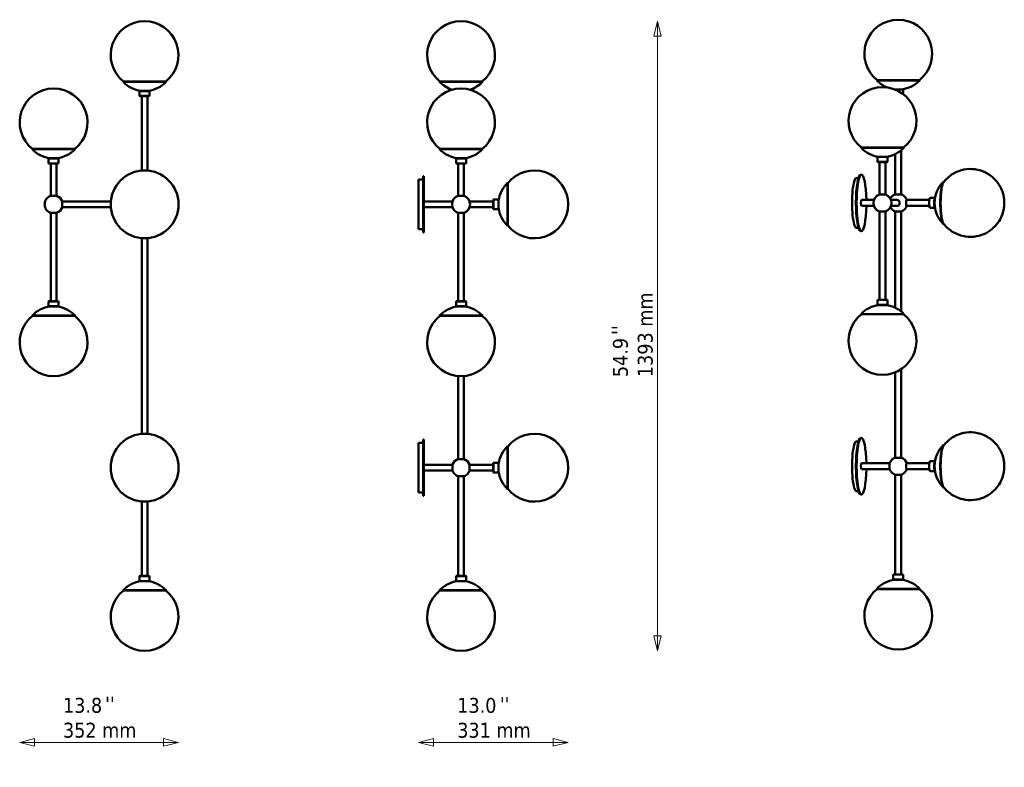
# Model space of a CAD drawing. Header units: millimetres. Extents: x 423 to 2603, y 327 to 1981.
import ezdxf

# ---------------------------------------------------------------- set-up
doc = ezdxf.new("R2010")
doc.units = ezdxf.units.MM
doc.header["$LTSCALE"] = 11
for name, color, linetype, lineweight in [('Symbol (ISO)', 7, 'Continuous', 50), ('Widoczne (ISO)', 7, 'Continuous', 50), ('Wymiar (ISO)', 7, 'Continuous', 18)]:
    doc.layers.add(name, color=color, linetype=linetype, lineweight=lineweight)
doc.styles.add('Tekst notatki (ISO)', font='tahoma.ttf')
doc.dimstyles.new('Domyślne (ISO)', dxfattribs={"dimscale": 11, "dimtxt": 3, "dimasz": 3, "dimexe": 3.175, "dimexo": 0, "dimgap": 0.762, "dimtad": 1, "dimdec": 1, "dimlfac": 0.03937, "dimrnd": 1e-08, "dimzin": 0, "dimdsep": 46, "dimtxsty": 'Tekst notatki (ISO)', "dimblk": 'Filled-1', "dimcen": 0.09, "dimdle": 10, "dimse1": 1, "dimse2": 1, "dimclrd": 256, "dimclre": 256, "dimclrt": 256, "dimadec": 0, "dimazin": 0, "dimtfac": 0.666667, "dimtmove": 0, "dimatfit": 3, "dimfxl": 1, "dimtolj": 1, "dimlwd": 15, "dimlwe": 15, "dimarcsym": 0})

# ---------------------------------------------------------------- blocks, each defined once
blk = doc.blocks.new('Filled-1')
at = {"color": 0}
for p, q in [((0, 0), (-1, 0.25)), ((-1, 0.25), (-1, -0.25)), ((-1, 0), (0, 0)), ((-1, -0.25), (0, 0))]:
    blk.add_line(p, q, dxfattribs=at)
at = {"color": 0, "flags": 128}
blk.add_lwpolyline([(-1, -0.25), (0, 0), (-1, 0.25), (-1, -0.25)], dxfattribs=at)
at = {"color": 0}
blk.add_solid([(-1, -0.25), (0, 0), (-1, 0.25), (-1, -0.25)], dxfattribs=at)
blk = doc.blocks.new('*D4')
at = {"layer": 'Defpoints', "color": 0, "transparency": 16777216}
for p in [(1306.2, 1517.9), (1637.6, 990.1), (1306.2, 382.4)]:
    blk.add_point(p, dxfattribs=at)
at = {"layer": 'Wymiar (ISO)', "lineweight": 15, "transparency": 16777216}
blk.add_line((1604.6, 382.4), (1339.2, 382.4), dxfattribs=at)
at = {"layer": 'Wymiar (ISO)', "lineweight": 15, "transparency": 16777216, "xscale": 33, "yscale": 33, "zscale": 33, "rotation": 180}
blk.add_blockref('Filled-1', (1306.2, 382.4), dxfattribs=at)
at = {"layer": 'Wymiar (ISO)', "lineweight": 15, "transparency": 16777216, "xscale": 33, "yscale": 33, "zscale": 33}
blk.add_blockref('Filled-1', (1637.6, 382.4), dxfattribs=at)
at = {"layer": 'Wymiar (ISO)', "lineweight": 18, "transparency": 16777216, "insert": (1392, 480.8), "char_height": 33, "attachment_point": 1, "style": 'Tekst notatki (ISO)'}
blk.add_mtext('\\A1;13.0\\P331 mm', dxfattribs=at)
blk = doc.blocks.new('*D5')
at = {"layer": 'Defpoints', "color": 0, "transparency": 16777216}
for p in [(1400.3, 1978.3), (1835.1, 1978.3), (1400.3, 584.8)]:
    blk.add_point(p, dxfattribs=at)
at = {"layer": 'Wymiar (ISO)', "lineweight": 15, "transparency": 16777216}
blk.add_line((1835.1, 617.8), (1835.1, 1945.3), dxfattribs=at)
at = {"layer": 'Wymiar (ISO)', "lineweight": 15, "transparency": 16777216, "xscale": 33, "yscale": 33, "zscale": 33}
for p, rotation in [((1835.1, 1978.3), 90), ((1835.1, 584.8), 270)]:
    blk.add_blockref('Filled-1', p, dxfattribs=dict(at, rotation=rotation))
at = {"layer": 'Wymiar (ISO)', "lineweight": 18, "transparency": 16777216, "insert": (1736.6, 1190.7), "char_height": 33, "attachment_point": 1, "rotation": 90, "style": 'Tekst notatki (ISO)'}
blk.add_mtext('\\A1;54.9\\P1393 mm', dxfattribs=at)
blk = doc.blocks.new('*D6')
at = {"layer": 'Defpoints', "color": 0, "transparency": 16777216}
for p in [(774.9, 1572.9), (423.2, 1267.6), (774.9, 382.4)]:
    blk.add_point(p, dxfattribs=at)
at = {"layer": 'Wymiar (ISO)', "lineweight": 15, "transparency": 16777216}
blk.add_line((456.2, 382.4), (741.9, 382.4), dxfattribs=at)
at = {"layer": 'Wymiar (ISO)', "lineweight": 15, "transparency": 16777216, "xscale": 33, "yscale": 33, "zscale": 33, "rotation": 180}
blk.add_blockref('Filled-1', (423.2, 382.4), dxfattribs=at)
at = {"layer": 'Wymiar (ISO)', "lineweight": 15, "transparency": 16777216, "xscale": 33, "yscale": 33, "zscale": 33}
blk.add_blockref('Filled-1', (774.9, 382.4), dxfattribs=at)
at = {"layer": 'Wymiar (ISO)', "lineweight": 18, "transparency": 16777216, "insert": (519.1, 480.9), "char_height": 33, "attachment_point": 1, "style": 'Tekst notatki (ISO)'}
blk.add_mtext('\\A1;13.8\\P352 mm', dxfattribs=at)

msp = doc.modelspace()

# ---------------------------------------------------------------- linework, layer by layer
at = {"layer": 'Widoczne (ISO)'}
for p, q in [((699.86, 1978.27), (699.64, 1978.27)), ((1400.48, 1978.27), (1400.25, 1978.27)), ((2368.5, 1981.48), (2368.28, 1981.48)), ((652.97, 1844.54), (652.25, 1843.85)), ((652.25, 1843.85), (747.25, 1843.85)), ((652.97, 1844.54), (746.53, 1844.54)), ((746.53, 1844.54), (747.25, 1843.85)), ((1353.58, 1844.54), (1352.86, 1843.85)), ((1352.86, 1843.85), (1447.86, 1843.85)), ((1353.58, 1844.54), (1447.15, 1844.54)), ((1447.15, 1844.54), (1447.86, 1843.85)), ((2321.61, 1847.75), (2320.89, 1847.06)), ((2320.89, 1847.06), (2415.89, 1847.06)), ((2321.61, 1847.75), (2415.17, 1847.75)), ((2333.52, 1832.34), (2333.3, 1832.34)), ((2415.17, 1847.75), (2415.89, 1847.06)), ((498.41, 1829.13), (498.18, 1829.13)), ((689.25, 1824.16), (688.75, 1823.66)), ((710.75, 1823.66), (688.75, 1823.66)), ((688.75, 1812.66), (688.75, 1823.66)), ((688.75, 1812.66), (710.75, 1812.66)), ((689.25, 1812.16), (688.75, 1812.66)), ((689.25, 1824.16), (710.25, 1824.16)), ((710.25, 1812.16), (689.25, 1812.16)), ((693.25, 1647.71), (693.25, 1812.16)), ((706.25, 1647.71), (706.25, 1812.16)), ((710.25, 1824.16), (710.75, 1823.66)), ((710.25, 1812.16), (710.75, 1812.66)), ((710.75, 1812.66), (710.75, 1823.66)), ((1400.48, 1829.13), (1400.25, 1829.13)), ((2360.37, 1827.36), (2378.89, 1827.36)), ((2379.39, 1826.86), (2361.64, 1826.86)), ((2378.89, 1827.36), (2379.39, 1826.86)), ((2379.39, 1816.67), (2379.39, 1826.86)), ((451.51, 1695.4), (450.79, 1694.7)), ((450.79, 1694.7), (545.79, 1694.7)), ((451.51, 1695.4), (545.08, 1695.4)), ((545.08, 1695.4), (545.79, 1694.7)), ((1353.58, 1695.4), (1352.86, 1694.7)), ((1352.86, 1694.7), (1447.86, 1694.7)), ((1353.58, 1695.4), (1447.15, 1695.4)), ((1447.15, 1695.4), (1447.86, 1694.7)), ((2286.63, 1698.6), (2285.91, 1697.91)), ((2285.91, 1697.91), (2380.91, 1697.91)), ((2286.63, 1698.6), (2380.19, 1698.6)), ((2361.89, 1594.96), (2361.89, 1684.2)), ((2374.89, 1594.96), (2374.89, 1692.4)), ((2380.19, 1698.6), (2380.91, 1697.91)), ((487.79, 1675.01), (487.29, 1674.51)), ((509.29, 1674.51), (487.29, 1674.51)), ((487.29, 1663.51), (487.29, 1674.51)), ((487.29, 1663.51), (509.29, 1663.51)), ((487.79, 1663.01), (487.29, 1663.51)), ((487.79, 1675.01), (508.79, 1675.01)), ((508.79, 1663.01), (487.79, 1663.01)), ((491.79, 1591.71), (491.79, 1663.01)), ((504.79, 1591.71), (504.79, 1663.01)), ((508.79, 1675.01), (509.29, 1674.51)), ((508.79, 1663.01), (509.29, 1663.51)), ((509.29, 1663.51), (509.29, 1674.51)), ((1389.86, 1675.01), (1389.36, 1674.51)), ((1411.36, 1674.51), (1389.36, 1674.51)), ((1389.36, 1663.51), (1389.36, 1674.51)), ((1389.36, 1663.51), (1411.36, 1663.51)), ((1389.86, 1663.01), (1389.36, 1663.51)), ((1389.86, 1675.01), (1410.86, 1675.01)), ((1410.86, 1663.01), (1389.86, 1663.01)), ((1393.86, 1591.71), (1393.86, 1663.01)), ((1406.86, 1591.71), (1406.86, 1663.01)), ((1410.86, 1675.01), (1411.36, 1674.51)), ((1410.86, 1663.01), (1411.36, 1663.51)), ((1411.36, 1663.51), (1411.36, 1674.51)), ((2322.91, 1678.22), (2322.41, 1677.72)), ((2344.41, 1677.72), (2322.41, 1677.72)), ((2322.41, 1666.72), (2322.41, 1677.72)), ((2322.41, 1666.72), (2344.41, 1666.72)), ((2322.91, 1666.22), (2322.41, 1666.72)), ((2322.91, 1678.22), (2343.91, 1678.22)), ((2343.91, 1666.22), (2322.91, 1666.22)), ((2326.91, 1594.92), (2326.91, 1666.22)), ((2339.91, 1594.92), (2339.91, 1666.22)), ((2343.91, 1678.22), (2344.41, 1677.72)), ((2343.91, 1666.22), (2344.41, 1666.72)), ((2344.41, 1666.72), (2344.41, 1677.72)), ((1316.24, 1635.39), (1316.24, 1510.39)), ((1317.74, 1635.39), (1316.24, 1635.39)), ((1317.74, 1635.39), (1317.74, 1510.39)), ((2287.02, 1638.59), (2285.54, 1638.59)), ((1306.24, 1517.89), (1306.24, 1627.89)), ((1306.24, 1627.89), (1309.24, 1627.89)), ((1316.24, 1627.89), (1309.24, 1627.89)), ((1503.18, 1620.39), (1503.18, 1525.39)), ((1503.88, 1619.67), (1503.18, 1620.39)), ((1503.88, 1619.67), (1503.88, 1526.11)), ((2275.69, 1631.09), (2278.65, 1631.09)), ((2280.39, 1631.09), (2278.65, 1631.09)), ((491.54, 1591.71), (505.04, 1591.71)), ((1393.61, 1591.71), (1407.11, 1591.71)), ((1393.86, 1591.76), (1393.74, 1591.76)), ((1406.99, 1591.76), (1406.86, 1591.76)), ((2326.66, 1594.92), (2340.16, 1594.92)), ((2356.84, 1592.28), (2356.84, 1592.42)), ((2375.01, 1594.96), (2361.77, 1594.96)), ((2379.94, 1592.28), (2379.94, 1592.42)), ((478.63, 1573.89), (478.32, 1573.89)), ((478.32, 1571.89), (478.63, 1571.89)), ((482.11, 1584.44), (481.97, 1584.44)), ((517.12, 1579.64), (517.12, 1566.14)), ((517.12, 1579.39), (624.92, 1579.39)), ((1381.45, 1579.39), (1317.74, 1579.39)), ((1419.28, 1579.39), (1471.49, 1579.39)), ((1471.49, 1583.39), (1471.99, 1583.89)), ((1471.49, 1562.39), (1471.49, 1583.39)), ((1471.99, 1583.89), (1471.99, 1561.89)), ((1471.99, 1583.89), (1482.99, 1583.89)), ((1482.99, 1561.89), (1482.99, 1583.89)), ((1483.49, 1583.39), (1482.99, 1583.89)), ((1483.49, 1583.39), (1483.49, 1562.39)), ((1637.61, 1572.77), (1637.61, 1573)), ((2314.49, 1582.59), (2287.02, 1582.59)), ((2352.32, 1582.59), (2365.5, 1582.59)), ((2386.61, 1582.59), (2437, 1582.59)), ((2438.12, 1586.43), (2438.59, 1586.92)), ((2438.93, 1587.09), (2449.7, 1587.09)), ((482.11, 1561.34), (481.97, 1561.34)), ((505.04, 1554.06), (491.54, 1554.06)), ((491.79, 1554.06), (491.79, 1358.76)), ((504.79, 1554.06), (504.79, 1358.76)), ((517.12, 1566.39), (624.92, 1566.39)), ((1381.45, 1566.39), (1317.74, 1566.39)), ((1407.11, 1554.06), (1393.61, 1554.06)), ((1393.86, 1554.06), (1393.86, 1358.76)), ((1406.86, 1554.06), (1406.86, 1358.76)), ((1419.28, 1566.39), (1471.49, 1566.39)), ((1471.49, 1562.39), (1471.99, 1561.89)), ((1471.99, 1561.89), (1482.99, 1561.89)), ((1483.49, 1562.39), (1482.99, 1561.89)), ((2314.49, 1569.59), (2287.02, 1569.59)), ((2340.16, 1557.27), (2326.66, 1557.27)), ((2326.91, 1557.27), (2326.91, 1361.97)), ((2339.91, 1557.27), (2339.91, 1361.97)), ((2352.32, 1569.59), (2365.5, 1569.59)), ((2375.14, 1557.27), (2361.64, 1557.27)), ((2361.89, 1557.27), (2361.89, 1343.99)), ((2374.89, 1557.27), (2374.89, 1335.79)), ((2386.61, 1569.59), (2437, 1569.59)), ((2438.12, 1565.76), (2438.59, 1565.27)), ((2438.93, 1565.09), (2449.7, 1565.09)), ((1503.88, 1526.11), (1503.18, 1525.39)), ((1306.24, 1517.89), (1316.24, 1517.89)), ((1317.74, 1510.39), (1316.24, 1510.39)), ((2275.69, 1521.09), (2280.39, 1521.09)), ((2287.02, 1513.59), (2285.54, 1513.59)), ((693.25, 1498.06), (693.25, 1065.06)), ((706.25, 1498.06), (706.25, 1065.06)), ((487.79, 1358.76), (487.29, 1358.26)), ((509.29, 1358.26), (487.29, 1358.26)), ((487.29, 1358.26), (487.29, 1347.26)), ((487.79, 1358.76), (508.79, 1358.76)), ((508.79, 1358.76), (509.29, 1358.26)), ((509.29, 1358.26), (509.29, 1347.26)), ((1389.86, 1358.76), (1389.36, 1358.26)), ((1411.36, 1358.26), (1389.36, 1358.26)), ((1389.36, 1358.26), (1389.36, 1347.26)), ((1389.86, 1358.76), (1410.86, 1358.76)), ((1410.86, 1358.76), (1411.36, 1358.26)), ((1411.36, 1358.26), (1411.36, 1347.26)), ((2322.91, 1361.97), (2322.41, 1361.47)), ((2344.41, 1361.47), (2322.41, 1361.47)), ((2322.41, 1361.47), (2322.41, 1350.47)), ((2322.91, 1361.97), (2343.91, 1361.97)), ((2343.91, 1361.97), (2344.41, 1361.47)), ((2344.41, 1361.47), (2344.41, 1350.47)), ((487.29, 1347.26), (509.29, 1347.26)), ((487.79, 1346.76), (487.29, 1347.26)), ((508.79, 1346.76), (487.79, 1346.76)), ((508.79, 1346.76), (509.29, 1347.26)), ((1389.36, 1347.26), (1411.36, 1347.26)), ((1389.86, 1346.76), (1389.36, 1347.26)), ((1410.86, 1346.76), (1389.86, 1346.76)), ((1410.86, 1346.76), (1411.36, 1347.26)), ((2380.91, 1330.28), (2285.91, 1330.28)), ((2286.63, 1329.58), (2285.91, 1330.28)), ((2322.41, 1350.47), (2344.41, 1350.47)), ((2322.91, 1349.97), (2322.41, 1350.47)), ((2343.91, 1349.97), (2322.91, 1349.97)), ((2343.91, 1349.97), (2344.41, 1350.47)), ((2380.19, 1329.58), (2380.91, 1330.28)), ((545.79, 1327.07), (450.79, 1327.07)), ((451.51, 1326.37), (450.79, 1327.07)), ((545.08, 1326.37), (451.51, 1326.37)), ((545.08, 1326.37), (545.79, 1327.07)), ((1447.86, 1327.07), (1352.86, 1327.07)), ((1353.58, 1326.37), (1352.86, 1327.07)), ((1447.15, 1326.37), (1353.58, 1326.37)), ((1447.15, 1326.37), (1447.86, 1327.07)), ((2380.19, 1329.58), (2286.63, 1329.58)), ((2361.89, 1201.42), (2361.89, 1012.27)), ((2374.89, 1208.29), (2374.89, 1012.27)), ((498.18, 1192.64), (498.41, 1192.64)), ((1393.86, 1192.92), (1393.86, 1009.06)), ((1400.25, 1192.64), (1400.48, 1192.64)), ((1406.86, 1192.92), (1406.86, 1009.06)), ((2333.3, 1195.85), (2333.52, 1195.85)), ((1316.24, 1052.73), (1316.24, 927.73)), ((1317.74, 1052.73), (1316.24, 1052.73)), ((1317.74, 1052.73), (1317.74, 927.73)), ((2275.69, 1048.44), (2278.65, 1048.44)), ((2280.39, 1048.44), (2278.65, 1048.44)), ((2287.02, 1055.94), (2285.54, 1055.94)), ((1306.24, 935.23), (1306.24, 1045.23)), ((1306.24, 1045.23), (1309.24, 1045.23)), ((1316.24, 1045.23), (1309.24, 1045.23)), ((1503.18, 1037.73), (1503.18, 942.73)), ((1503.88, 1037.01), (1503.18, 1037.73)), ((1503.88, 1037.01), (1503.88, 943.45)), ((1393.61, 1009.06), (1407.11, 1009.06)), ((2361.64, 1012.27), (2375.14, 1012.27)), ((2438.12, 1003.77), (2438.59, 1004.27)), ((2438.93, 1004.44), (2449.7, 1004.44)), ((1381.54, 996.73), (1317.74, 996.73)), ((1381.54, 983.73), (1317.74, 983.73)), ((1381.54, 983.48), (1381.54, 996.98)), ((1419.19, 996.98), (1419.19, 983.48)), ((1419.19, 996.73), (1471.49, 996.73)), ((1419.19, 983.73), (1471.49, 983.73)), ((1471.49, 1000.73), (1471.99, 1001.23)), ((1471.49, 979.73), (1471.49, 1000.73)), ((1471.99, 1001.23), (1471.99, 979.23)), ((1471.99, 1001.23), (1482.99, 1001.23)), ((1482.99, 979.23), (1482.99, 1001.23)), ((1483.49, 1000.73), (1482.99, 1001.23)), ((1483.49, 1000.73), (1483.49, 979.73)), ((1637.61, 990.12), (1637.61, 990.34)), ((2349.48, 999.94), (2287.02, 999.94)), ((2349.48, 986.94), (2287.02, 986.94)), ((2386.61, 999.94), (2437, 999.94)), ((2386.61, 986.94), (2437, 986.94)), ((2438.12, 983.1), (2438.59, 982.61)), ((2438.93, 982.44), (2449.7, 982.44)), ((1388.81, 974.05), (1388.81, 973.9)), ((1393.74, 971.36), (1406.99, 971.36)), ((1393.86, 971.36), (1393.86, 750.96)), ((1406.86, 971.36), (1406.86, 750.96)), ((1411.91, 974.05), (1411.91, 973.9)), ((1471.49, 979.73), (1471.99, 979.23)), ((1471.99, 979.23), (1482.99, 979.23)), ((1483.49, 979.73), (1482.99, 979.23)), ((2356.84, 977.25), (2356.84, 977.11)), ((2361.77, 974.57), (2375.01, 974.57)), ((2361.89, 974.57), (2361.89, 754.17)), ((2374.89, 974.57), (2374.89, 754.17)), ((2379.94, 977.25), (2379.94, 977.11)), ((1503.88, 943.45), (1503.18, 942.73)), ((2275.69, 938.44), (2280.39, 938.44)), ((1306.24, 935.23), (1316.24, 935.23)), ((1317.74, 927.73), (1316.24, 927.73)), ((2287.02, 930.94), (2285.54, 930.94)), ((693.25, 915.4), (693.25, 750.96)), ((706.25, 915.4), (706.25, 750.96)), ((689.25, 750.96), (688.75, 750.46)), ((710.75, 750.46), (688.75, 750.46)), ((688.75, 750.46), (688.75, 739.46)), ((689.25, 750.96), (710.25, 750.96)), ((710.25, 750.96), (710.75, 750.46)), ((710.75, 750.46), (710.75, 739.46)), ((1389.86, 750.96), (1389.36, 750.46)), ((1411.36, 750.46), (1389.36, 750.46)), ((1389.36, 750.46), (1389.36, 739.46)), ((1389.86, 750.96), (1410.86, 750.96)), ((1410.86, 750.96), (1411.36, 750.46)), ((1411.36, 750.46), (1411.36, 739.46)), ((2357.89, 754.17), (2357.39, 753.67)), ((2379.39, 753.67), (2357.39, 753.67)), ((2357.39, 753.67), (2357.39, 742.67)), ((2357.39, 742.67), (2379.39, 742.67)), ((2357.89, 742.17), (2357.39, 742.67)), ((2357.89, 754.17), (2378.89, 754.17)), ((2378.89, 742.17), (2357.89, 742.17)), ((2378.89, 754.17), (2379.39, 753.67)), ((2378.89, 742.17), (2379.39, 742.67)), ((2379.39, 753.67), (2379.39, 742.67)), ((688.75, 739.46), (710.75, 739.46)), ((689.25, 738.96), (688.75, 739.46)), ((710.25, 738.96), (689.25, 738.96)), ((710.25, 738.96), (710.75, 739.46)), ((1389.36, 739.46), (1411.36, 739.46)), ((1389.86, 738.96), (1389.36, 739.46)), ((1410.86, 738.96), (1389.86, 738.96)), ((1410.86, 738.96), (1411.36, 739.46)), ((2415.89, 722.48), (2320.89, 722.48)), ((2321.61, 721.78), (2320.89, 722.48)), ((2415.17, 721.78), (2321.61, 721.78)), ((2415.17, 721.78), (2415.89, 722.48)), ((747.25, 719.27), (652.25, 719.27)), ((652.97, 718.58), (652.25, 719.27)), ((746.53, 718.58), (652.97, 718.58)), ((746.53, 718.58), (747.25, 719.27)), ((1447.86, 719.27), (1352.86, 719.27)), ((1353.58, 718.58), (1352.86, 719.27)), ((1447.15, 718.58), (1353.58, 718.58)), ((1447.15, 718.58), (1447.86, 719.27)), ((699.64, 584.84), (699.86, 584.84)), ((1400.25, 584.84), (1400.48, 584.84)), ((2368.28, 588.05), (2368.5, 588.05))]:
    msp.add_line(p, q, dxfattribs=at)
for centre in [(699.75, 1572.89), (699.75, 990.23)]:
    msp.add_circle(centre, 75.11, dxfattribs=at)
for centre, radius, start, end in [((699.64, 1903.27), 75, 90, 231.5434), ((699.86, 1903.27), 75, 308.4566, 90), ((1400.25, 1903.27), 75, 90, 231.5434), ((1400.48, 1903.27), 75, 308.4566, 90), ((2368.28, 1906.48), 75, 90, 231.5434), ((2368.5, 1906.48), 75, 308.4566, 90), ((699.75, 1889.67), 66, 223.97053, 263.03794), ((699.75, 1889.67), 66, 276.96206, 316.02947), ((1400.36, 1889.67), 66, 223.97053, 252.87619), ((1400.36, 1889.67), 66, 287.12381, 316.02947), ((2333.3, 1757.34), 75, 90, 231.5434), ((2368.39, 1892.88), 66, 223.97053, 248.13437), ((2333.52, 1757.34), 75, 308.4566, 90), ((2368.39, 1892.88), 66, 276.96206, 316.02947), ((498.18, 1754.13), 75, 90, 231.5434), ((498.41, 1754.13), 75, 308.4566, 90), ((1400.25, 1754.13), 75, 90, 231.5434), ((1400.48, 1754.13), 75, 308.4566, 90), ((2368.39, 1892.88), 66, 263.01015, 263.03794), ((498.29, 1740.53), 66, 223.97053, 263.03794), ((498.29, 1740.53), 66, 276.96206, 316.02947), ((1400.36, 1740.53), 66, 223.97053, 263.03794), ((1400.36, 1740.53), 66, 276.96206, 316.02947), ((2333.41, 1743.73), 66, 223.97053, 263.03794), ((2333.41, 1743.73), 66, 276.96206, 316.02947), ((1562.61, 1573), 75, 0, 141.5434), ((1549.01, 1572.89), 66, 133.97053, 173.03794), ((2514.77, 1576.09), 66, 134.82945, 225.17055), ((498.29, 1572.89), 20, 109.72463, 144.0202), ((498.29, 1572.89), 20, 19.72463, 70.27537), ((1400.36, 1572.89), 20, 109.72463, 250.27537), ((1400.36, 1572.89), 20, 109.33847, 109.72463), ((1400.36, 1572.89), 20, 70.27537, 70.66153), ((1400.36, 1572.89), 20, 289.72463, 70.27537), ((2333.41, 1576.09), 20, 109.72463, 250.27537), ((2333.41, 1576.09), 20, 289.72463, 70.27537), ((2368.39, 1576.09), 20, 125.9798, 150.99212), ((2368.39, 1576.09), 20, 109.33847, 125.2749), ((2368.39, 1576.09), 20, 54.7251, 70.66153), ((2368.39, 1576.09), 20, 18.96557, 54.0202), ((498.29, 1572.89), 20, 144.7251, 177.13402), ((498.29, 1572.89), 20, 182.86598, 215.2749), ((1562.61, 1572.77), 75, 218.4566, 0), ((498.29, 1572.89), 20, 215.9798, 250.27537), ((498.29, 1572.89), 20, 289.72463, 340.27537), ((1549.01, 1572.89), 66, 186.96206, 226.02947), ((2368.39, 1576.09), 20, 209.00788, 250.27537), ((2368.39, 1576.09), 20, 289.72463, 341.03443), ((498.29, 1281.25), 66, 96.96206, 136.02947), ((498.29, 1281.25), 66, 43.97053, 83.03794), ((1400.36, 1281.25), 66, 96.96206, 136.02947), ((1400.36, 1281.25), 66, 43.97053, 83.03794), ((2333.41, 1284.45), 66, 96.96206, 136.02947), ((2333.41, 1284.45), 66, 43.97053, 83.03794), ((498.18, 1267.64), 75, 128.4566, 270), ((498.41, 1267.64), 75, 270, 51.5434), ((1400.25, 1267.64), 75, 128.4566, 270), ((1400.48, 1267.64), 75, 270, 51.5434), ((2333.3, 1270.85), 75, 128.4566, 270), ((2333.52, 1270.85), 75, 270, 51.5434), ((1562.61, 990.34), 75, 0, 141.5434), ((1549.01, 990.23), 66, 133.97053, 173.03794), ((2514.77, 993.44), 66, 134.82945, 225.17055), ((1400.36, 990.23), 20, 109.72463, 160.27537), ((1400.36, 990.23), 20, 19.72463, 70.27537), ((2368.39, 993.44), 20, 109.72463, 162.91052), ((2368.39, 993.44), 20, 18.96557, 70.27537), ((1400.36, 990.23), 20, 199.72463, 234.0202), ((1400.36, 990.23), 20, 305.9798, 340.27537), ((1549.01, 990.23), 66, 186.96206, 226.02947), ((1562.61, 990.12), 75, 218.4566, 0), ((2368.39, 993.44), 20, 197.08948, 234.0202), ((2368.39, 993.44), 20, 305.9798, 341.03443), ((1400.36, 990.23), 20, 234.7251, 250.66153), ((1400.36, 990.23), 20, 289.33847, 305.2749), ((2368.39, 993.44), 20, 234.7251, 250.66153), ((2368.39, 993.44), 20, 289.33847, 305.2749), ((2368.39, 676.65), 66, 96.96206, 136.02947), ((2368.39, 676.65), 66, 43.97053, 83.03794), ((699.75, 673.45), 66, 96.96206, 136.02947), ((699.75, 673.45), 66, 43.97053, 83.03794), ((1400.36, 673.45), 66, 96.96206, 136.02947), ((1400.36, 673.45), 66, 43.97053, 83.03794), ((2368.28, 663.05), 75, 128.4566, 270), ((2368.5, 663.05), 75, 270, 51.5434), ((699.64, 659.84), 75, 128.4566, 270), ((699.86, 659.84), 75, 270, 51.5434), ((1400.25, 659.84), 75, 128.4566, 270), ((1400.48, 659.84), 75, 270, 51.5434)]:
    msp.add_arc(centre, radius, start, end, dxfattribs=at)
for centre, major_axis, ratio, start_param, end_param in [((2285.54, 1576.09), (0, -62.5), 0.1736482, 3.1415927, 6.2831853), ((2287.02, 1576.09), (0, -62.5), 0.1736482, 1.6749847, 7.7497932), ((2275.69, 1576.09), (0, 55), 0.1736482, 0, 3.1415927), ((2469.65, 1576.09), (0, -47.5), 0.1736482, 3.0987244, 6.3260536), ((2470.33, 1576.09), (0, -46.78), 0.1736482, 3.3311391, 6.0936389), ((2287.02, 1576.09), (0, -6.5), 0.1736482, 3.1415927, 6.2831853), ((2365.12, 1576.09), (0, 6.75), 0.9848078, 2.86858, 6.5561979), ((2365.47, 1576.09), (0, 6.75), 0.9848078, 0.0261191, 0.2730126), ((2365.47, 1576.09), (0, 6.66), 0.9848078, 6.0461387, 6.5018138), ((2365.47, 1576.09), (0, -6.66), 0.9848078, 6.0645568, 6.5202319), ((2386.93, 1576.09), (0, -6.75), 0.1736482, 2.86858, 6.5561979), ((2438.44, 1576.09), (0, 10.5), 0.1736482, 0.1772537, 2.9643389), ((2438.93, 1576.09), (0, -11), 0.1736482, 3.1415927, 6.2831853), ((2449.76, 1576.09), (0, 11), 0.1736482, 0.0353845, 3.1062081), ((2450.25, 1576.09), (0, 10.5), 0.1736482, 0.4583713, 2.6832214), ((2450.25, 1576.09), (0, 10), 0.1736482, 0.5774883, 2.5641043), ((2450.25, 1576.09), (0, -10), 0.1736482, 3.719081, 5.705697), ((2365.47, 1576.09), (0, -6.75), 0.9848078, 6.0101727, 6.2570662), ((2275.69, 993.44), (0, 55), 0.1736482, 0, 3.1415927), ((2285.54, 993.44), (0, -62.5), 0.1736482, 3.1415927, 6.2831853), ((2287.02, 993.44), (0, -62.5), 0.1736482, 1.6749847, 7.7497932), ((2469.65, 993.44), (0, -47.5), 0.1736482, 3.0987244, 6.3260536), ((2470.33, 993.44), (0, -46.78), 0.1736482, 3.3311391, 6.0936389), ((2438.44, 993.44), (0, 10.5), 0.1736482, 0.1772537, 2.9643389), ((2438.93, 993.44), (0, -11), 0.1736482, 3.1415927, 6.2831853), ((2449.76, 993.44), (0, 11), 0.1736482, 0.0353845, 3.1062081), ((2450.25, 993.44), (0, 10.5), 0.1736482, 0.4583713, 2.6832214), ((2287.02, 993.44), (0, -6.5), 0.1736482, 3.1415927, 6.2831853), ((2349.85, 993.44), (0, -6.75), 0.1736482, 3.6557437, 5.7690343), ((2386.93, 993.44), (0, -6.75), 0.1736482, 2.86858, 6.5561979), ((2450.25, 993.44), (0, 10), 0.1736482, 0.5774883, 2.5641043), ((2450.25, 993.44), (0, -10), 0.1736482, 3.719081, 5.705697)]:
    msp.add_ellipse(centre, major_axis=major_axis, ratio=ratio, start_param=start_param, end_param=end_param, dxfattribs=at)
for points, knots in [([(2468.25, 1530.86), (2469.83, 1528.77), (2471.71, 1526.49), (2476.84, 1521.15), (2480.27, 1518.01), (2491.23, 1510.22), (2500.17, 1505.5), (2518.94, 1501.12), (2527.64, 1500.52), (2543.88, 1502.21), (2551.37, 1504.33), (2565.04, 1510.18), (2570.84, 1514.03), (2581.57, 1522.71), (2585.49, 1527.37), (2593.16, 1537.7), (2595.3, 1542.31), (2600.1, 1553.28), (2600.82, 1557.07), (2601.77, 1561.49), (2601.98, 1562.63), (2602.38, 1565), (2602.54, 1566.15), (2602.82, 1568.52), (2602.92, 1569.67), (2603.09, 1572.01), (2603.14, 1573.17), (2603.19, 1575.36), (2603.19, 1576.4), (2603.16, 1578.48), (2603.12, 1579.52), (2602.99, 1581.62), (2602.91, 1582.66), (2602.69, 1584.77), (2602.57, 1585.8), (2601.96, 1589.97), (2601.65, 1593.4), (2597.54, 1605.01), (2595.85, 1609.89), (2588.36, 1621.12), (2585.44, 1625.04), (2578.1, 1632.31), (2574.61, 1635.34), (2563.54, 1642.82), (2554.57, 1647.26), (2535.97, 1651.22), (2527.33, 1651.65), (2511.21, 1649.7), (2503.8, 1647.46), (2490.28, 1641.42), (2484.58, 1637.51), (2474.63, 1629.22), (2470.99, 1624.96), (2468.25, 1621.32)], [3.2558745, 3.2558745, 3.2558745, 3.2558745, 3.3035603, 3.3035603, 3.3596448, 3.3596448, 3.4420407, 3.4420407, 3.5005283, 3.5005283, 3.5566783, 3.5566783, 3.6220688, 3.6220688, 3.7122383, 3.7122383, 3.8605087, 3.8605087, 4.1595512, 4.1595512, 4.2872092, 4.2872092, 4.4536193, 4.4536193, 4.6652037, 4.6652037, 4.9166235, 4.9166235, 5.1571493, 5.1571493, 5.3876101, 5.3876101, 5.587872, 5.587872, 5.7510578, 5.7510578, 6.168275, 6.168275, 6.3691957, 6.3691957, 6.4537818, 6.4537818, 6.507228, 6.507228, 6.5870825, 6.5870825, 6.6450933, 6.6450933, 6.7014508, 6.7014508, 6.7676996, 6.7676996, 6.850665, 6.850665, 6.850665, 6.850665]), ([(478.63, 1573.89), (478.65, 1573.89), (478.67, 1573.86), (478.72, 1573.76), (478.74, 1573.68), (478.77, 1573.5), (478.78, 1573.39), (478.8, 1573.14), (478.81, 1573.01), (478.81, 1572.76), (478.8, 1572.63), (478.78, 1572.38), (478.77, 1572.27), (478.74, 1572.09), (478.72, 1572.01), (478.67, 1571.91), (478.65, 1571.89), (478.63, 1571.89)], [0, 0, 0, 0, 0.03829641, 0.03829641, 0.07659281, 0.07659281, 0.1142315, 0.1142315, 0.15187018, 0.15187018, 0.18950886, 0.18950886, 0.22714755, 0.22714755, 0.26544395, 0.26544395, 0.30374036, 0.30374036, 0.30374036, 0.30374036]), ([(2468.25, 948.21), (2469.83, 946.12), (2471.71, 943.84), (2476.84, 938.5), (2480.27, 935.36), (2491.23, 927.57), (2500.17, 922.84), (2518.94, 918.47), (2527.64, 917.87), (2543.88, 919.56), (2551.37, 921.68), (2565.04, 927.53), (2570.84, 931.38), (2581.57, 940.06), (2585.49, 944.72), (2593.16, 955.05), (2595.3, 959.65), (2600.1, 970.62), (2600.82, 974.42), (2601.77, 978.84), (2601.98, 979.98), (2602.38, 982.34), (2602.54, 983.49), (2602.82, 985.86), (2602.92, 987.02), (2603.09, 989.36), (2603.14, 990.51), (2603.19, 992.71), (2603.19, 993.74), (2603.16, 995.83), (2603.12, 996.87), (2602.99, 998.97), (2602.91, 1000), (2602.69, 1002.11), (2602.57, 1003.14), (2601.96, 1007.32), (2601.65, 1010.74), (2597.54, 1022.35), (2595.85, 1027.23), (2588.36, 1038.47), (2585.44, 1042.39), (2578.1, 1049.66), (2574.61, 1052.69), (2563.54, 1060.17), (2554.57, 1064.61), (2535.97, 1068.57), (2527.33, 1069), (2511.21, 1067.04), (2503.8, 1064.81), (2490.28, 1058.77), (2484.58, 1054.86), (2474.63, 1046.57), (2470.99, 1042.31), (2468.25, 1038.67)], [3.2558745, 3.2558745, 3.2558745, 3.2558745, 3.3035603, 3.3035603, 3.3596448, 3.3596448, 3.4420407, 3.4420407, 3.5005283, 3.5005283, 3.5566783, 3.5566783, 3.6220688, 3.6220688, 3.7122383, 3.7122383, 3.8605087, 3.8605087, 4.1595512, 4.1595512, 4.2872092, 4.2872092, 4.4536193, 4.4536193, 4.6652037, 4.6652037, 4.9166235, 4.9166235, 5.1571493, 5.1571493, 5.3876101, 5.3876101, 5.587872, 5.587872, 5.7510578, 5.7510578, 6.168275, 6.168275, 6.3691957, 6.3691957, 6.4537818, 6.4537818, 6.507228, 6.507228, 6.5870825, 6.5870825, 6.6450933, 6.6450933, 6.7014508, 6.7014508, 6.7676996, 6.7676996, 6.850665, 6.850665, 6.850665, 6.850665])]:
    msp.add_open_spline(points, degree=3, knots=knots, dxfattribs=at)

# ---------------------------------------------------------------- texts
at = {"layer": 'Symbol (ISO)', "insert": (1733.9, 1284.04), "char_height": 33, "attachment_point": 1, "rotation": 89.83968, "style": 'Tekst notatki (ISO)'}
msp.add_mtext("\\fTahoma|b0|i0;''", dxfattribs=at)
at = {"layer": 'Symbol (ISO)', "char_height": 33, "attachment_point": 1, "style": 'Tekst notatki (ISO)'}
for insert in [(612.26, 483.83), (1486.26, 483.12)]:
    msp.add_mtext("\\fTahoma|b0|i0;''", dxfattribs=dict(at, insert=insert))

# ---------------------------------------------------------------- dimensions: what is measured, and where the dimension line sits
at = {"layer": 'Wymiar (ISO)', "lineweight": 18}
for base, p1, p2, angle, text, picture, middle in [((1835.07, 1978.27), (1400.25, 584.84), (1400.25, 1978.27), 90, '<>\\P1393 mm', '*D5', (1835.07, 1281.56)), ((774.86, 382.36), (423.18, 1267.64), (774.86, 1572.89), 180, '<>\\P352 mm', '*D6', (599.02, 382.36)), ((1306.24, 382.36), (1637.61, 990.12), (1306.24, 1517.89), 180, '<>\\P331 mm', '*D4', (1471.92, 382.36))]:
    dim = msp.add_linear_dim(base=base, p1=p1, p2=p2, angle=angle, text=text, dimstyle='Domyślne (ISO)', override={"dimgap": 0.762, "dimdec": 1, "dimlfac": 0.03937, "dimpost": '\\X', "dimse1": 1, "dimse2": 1, "dimtol": 0, "dimlim": 0, "dimtp": 0, "dimtm": 0, "dimtdec": 2, "dimtofl": 0, "dimatfit": 1, "dimtvp": -0.25}, dxfattribs=at)
    dim.commit()
    dim.dimension.update_dxf_attribs({"geometry": picture, "text_midpoint": middle, "dimtype": 160})

doc.saveas('drawing.dxf')
